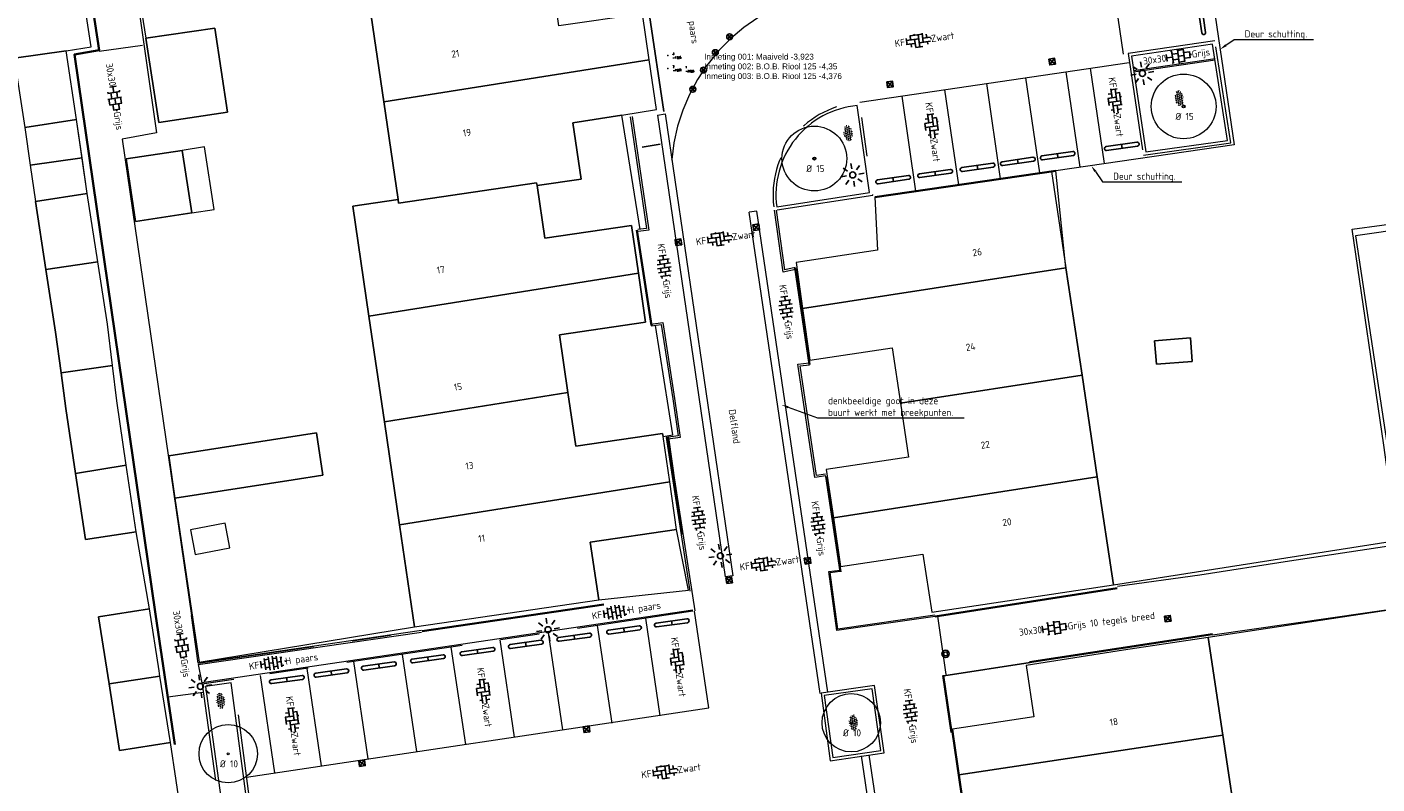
# Model space of a CAD drawing. Header units: metres. Extents: x 102746 to 103541, y 468531 to 469408.
# Tile 61 of 87: x 102965 to 103035, y 469075 to 469114. Entities that reach past the tile are written whole.
import ezdxf
from ezdxf import colors
from ezdxf.entities.mleader import LeaderData, LeaderLine
from ezdxf.enums import TextEntityAlignment as Align
from ezdxf.math import Vec2, Vec3

# ---------------------------------------------------------------- set-up
doc = ezdxf.new("R2010")
doc.units = ezdxf.units.M
for name, pattern in [('VH-OPSLUITBAND_100X200', [16, 8, -2, 4, -2]), ('VH-OPSLUITBAND_60X200', [12, 6, -2, 2, -2]), ('VH-TROTTOIRBAND_130-150', [15, 5, -2, 2, -2, 2, -2])]:
    doc.linetypes.add(name, pattern=pattern)
doc.layers.get('0').update_dxf_attribs({"lineweight": 25})
for name, color, linetype, lineweight in [('B-RO-GR-BOOM-G', 90, 'Continuous', 13), ('B-RO-GR-BOOM_BOOM-S', 90, 'Continuous', 25), ('B-RO-GR-BOOM_BOOM_10 CM-S', 90, 'Continuous', 25), ('B-RO-GR-SIERPLANTSOEN-S', 90, 'Continuous', 25), ('B-RO-IE-MEUBILAIR_WEGMEUBILAIR-S', 7, 'Continuous', 25), ('B-RO-IE-TERREINAFSCHEIDING_KUNSTMATIG_SCHUTTING-G', 90, 'IE-TERREINAFSCHEIDING-KUNSTMATIG-DICHT', 18), ('B-RO-OG-BEBOUWING-G', 7, 'Continuous', 35), ('B-RO-OG-BGT-G', 253, 'Continuous', 13), ('B-RO-RI-HWA_GOOT-G', 150, 'Continuous', 18), ('B-RO-RI-HWA_KOLK-S', 150, 'Continuous', 25), ('B-RO-VH-KANTOPSLUITING_ACHTERKANTBAND-G', 253, 'Continuous', 18), ('B-RO-VH-KANTOPSLUITING_OPSLUITBAND_100X200-G', 150, 'VH-OPSLUITBAND_100X200', 18), ('B-RO-VH-KANTOPSLUITING_OPSLUITBAND_60X200-G', 150, 'VH-OPSLUITBAND_60X200', 18), ('B-RO-VH-KANTOPSLUITING_TROTTOIRBAND_130 150-G', 84, 'VH-TROTTOIRBAND_130-150', 18), ('B-RO-VH-VERHARDING-G', 252, 'Continuous', 18), ('B-RO-VH-VERHARDING_BETONSTRAATSTEEN-S', 252, 'Continuous', 25), ('B-RO-VH-VERHARDING_TEGEL_BETON-S', 252, 'Continuous', 25), ('CALQUE_PTTOPO_ALT', 7, 'Continuous', 0), ('CALQUE_PTTOPO_MAT', 7, 'Continuous', 0), ('PTTOPO', 7, 'Continuous', 0), ('X-XX-AL-T18', 7, 'Continuous', 18)]:
    doc.layers.add(name, color=color, linetype=linetype, lineweight=lineweight)
doc.layers.add('Punten', color=7, linetype='Continuous')
doc.styles.add('ARIAL', font='arial.ttf')
doc.styles.add('NLCS-ISO', font='txt')
doc.styles.add('NLCS-ISO-M200-T18', font='txt', dxfattribs={"height": 0.36})
doc.styles.add('Style-STANDARD', font='STANDARD.shx')
doc.linetypes.add('IE-TERREINAFSCHEIDING-KUNSTMATIG-DICHT', pattern='A,8,-1,[82,NLCS.shx,S=0.75,R=90,X=0,Y=0],-1', length=10)

# ---------------------------------------------------------------- blocks, each defined once
blk = doc.blocks.new('SIE-WEG_PARKEERMAATREGEL_STOOTBAND_200X200X900_DUBBEL')
for p, q in [((0.8, 0.1), (-0.8, 0.1)), ((0, -0.1), (0, 0.1)), ((0.8, -0.1), (-0.8, -0.1))]:
    blk.add_line(p, q)
for centre, start, end in [((-0.8, 0), 90, 270), ((0.8, 0), 270, 90)]:
    blk.add_arc(centre, 0.1, start, end)
blk = doc.blocks.new('SGR-BOOM 10')
at = {"layer": 'B-RO-GR-BOOM-G'}
for radius in [1.5, 0.05]:
    blk.add_circle((0.001, 0), radius, dxfattribs=at)
at = {"layer": 'X-XX-AL-T18', "insert": (-0.417, -0.337), "char_height": 0.36, "attachment_point": 1, "style": 'NLCS-ISO-M200-T18'}
blk.add_mtext_dynamic_manual_height_columns('%%C 10', width=1.83388, gutter_width=1.8, heights=[0], dxfattribs=at)
blk = doc.blocks.new('SVH-BSS_KEIFORMAAT_ELLEBOOG_KL-SO')
for p, q in [((-2.92, 0.92), (-2.92, -0.66)), ((-2.92, 0.39), (0.23, 0.39)), ((-1.87, 1.5), (-1.87, 0.39)), ((-1.87, 1.44), (1.28, 1.44)), ((-0.82, 1.75), (-0.82, 1.44)), ((-0.82, 0.39), (-0.82, -1.75)), ((0.23, 1.44), (0.23, -1.71)), ((1.28, 1.67), (1.28, -0.66)), ((1.28, 0.39), (3.32, 0.39)), ((2.33, 1.31), (2.33, 0.39)), ((3.38, 0.18), (3.38, -0.18)), ((-3.16, -0.66), (-0.82, -0.66)), ((-1.87, -0.66), (-1.87, -1.5)), ((-0.82, -1.71), (1.03, -1.71)), ((0.23, -0.66), (3.16, -0.66)), ((2.33, -0.66), (2.33, -1.31))]:
    blk.add_line(p, q)
at = {"style": 'NLCS-ISO'}
blk.add_attdef('FORMAAT', text='', height=1.8, dxfattribs=at).set_placement((-3.39, 0), align=Align.MIDDLE_RIGHT)
blk.add_attdef('KLEUR', text='', height=1.8, dxfattribs=at).set_placement((3.39, 0), align=Align.MIDDLE_LEFT)
at = {"style": 'NLCS-ISO', "flags": 1}
blk.add_attdef('FUNCTIE', text='', height=1.8, dxfattribs=at).set_placement((0.12, -3.58), align=Align.MIDDLE_CENTER)
blk = doc.blocks.new('SVH-BSS_KEIFORMAAT_HALFST_KL-SO')
for p, q in [((-3.15, -1), (-3.15, 0.83)), ((-3.15, 0), (-2.1, 0)), ((-2.1, -1.59), (-2.1, 1.42)), ((-2.1, 1.05), (-1.05, 1.05)), ((-1.05, -1.83), (-1.05, 1.66)), ((-1.05, 0), (0, 0)), ((0, -1.88), (0, 1.71)), ((0, 1.05), (1.05, 1.05)), ((1.05, -1.75), (1.05, 1.58)), ((1.05, 0), (2.1, 0)), ((2.1, -1.4), (2.1, 1.22)), ((2.1, 1.05), (2.41, 1.05)), ((3.15, -0.26), (3.15, 0.09)), ((3.15, 0), (3.16, 0)), ((-2.1, -1.05), (-1.05, -1.05)), ((0, -1.05), (1.05, -1.05)), ((2.1, -1.05), (2.64, -1.05))]:
    blk.add_line(p, q)
at = {"style": 'NLCS-ISO'}
blk.add_attdef('FORMAAT', text='', height=1.8, dxfattribs=at).set_placement((-3.62, -0.09), align=Align.MIDDLE_RIGHT)
blk.add_attdef('KLEUR', text='', height=1.8, dxfattribs=at).set_placement((3.17, -0.09), align=Align.MIDDLE_LEFT)
at = {"style": 'NLCS-ISO', "flags": 1}
blk.add_attdef('FUNCTIE', text='', height=1.8, dxfattribs=at).set_placement((0.12, -3.58), align=Align.MIDDLE_CENTER)
blk = doc.blocks.new('B-SIE-WEG_LICHTMAST_SPOT-SO')
for p, q in [((-3, 0), (-1.62, 0)), ((-2.12, 2.12), (-1.15, 1.15)), ((0, 1.62), (0, 3)), ((1.15, 1.15), (2.12, 2.12)), ((-2.12, -2.12), (-1.15, -1.15)), ((0, -3), (0, -1.62)), ((1.15, -1.15), (2.12, -2.12)), ((1.62, 0), (3, 0))]:
    blk.add_line(p, q)
blk.add_circle((0, 0), 0.77)
at = {"style": 'NLCS-ISO'}
blk.add_attdef('TYPE', text='', height=1.8, dxfattribs=at).set_placement((0, 3), align=Align.BOTTOM_CENTER)
blk = doc.blocks.new('SVH-TEGEL_300X300_DUN_HALFST_KL-SO')
for p, q in [((-3.08, 0.75), (-3, 0.75)), ((-3, -0.83), (-3, 0.83)), ((-3, 0), (-1.5, 0)), ((-1.84, 1.5), (-1.5, 1.5)), ((-1.5, -1.6), (-1.5, 1.6)), ((-1.5, 0.75), (0, 0.75)), ((0, -1.78), (0, 1.78)), ((0, 1.5), (1.5, 1.5)), ((0, 0), (1.5, 0)), ((1.5, -1.6), (1.5, 1.6)), ((1.5, 0.75), (3, 0.75)), ((3, -0.83), (3, 0.83)), ((3, 0), (3.39, 0)), ((-3.08, -0.75), (-3, -0.75)), ((-1.84, -1.5), (-1.5, -1.5)), ((-1.5, -0.75), (0, -0.75)), ((0, -1.5), (1.5, -1.5)), ((1.5, -0.75), (3, -0.75))]:
    blk.add_line(p, q)
at = {"style": 'NLCS-ISO'}
blk.add_attdef('FORMAAT', text='', height=1.8, dxfattribs=at).set_placement((-3.18, 0), align=Align.MIDDLE_RIGHT)
blk.add_attdef('KLEUR', text='', height=1.8, dxfattribs=at).set_placement((3.49, 0), align=Align.MIDDLE_LEFT)
at = {"style": 'NLCS-ISO', "flags": 1}
blk.add_attdef('FUNCTIE', text='', height=1.8, dxfattribs=at).set_placement((0.12, -3.58), align=Align.MIDDLE_CENTER)
blk = doc.blocks.new('B-SRI-KOLK_STRAAT_300X300-SO')
for p, q in [((-0.75, 0), (0.75, 1.5)), ((0.75, 0), (-0.75, 1.5))]:
    blk.add_line(p, q)
at = {"flags": 128}
blk.add_lwpolyline([(-0.75, 0), (0.75, 0), (0.75, 1.5), (-0.75, 1.5)], close=True, dxfattribs=at)
blk = doc.blocks.new('SIE-WEG_PAAL_KLAPPAAL')
at = {"flags": 128}
blk.add_lwpolyline([(-0.093125, 0.09375), (0.093125, 0.09375), (0.093125, -0.09375), (-0.093125, -0.09375)], close=True, dxfattribs=at)
blk.add_circle((0, 0), 0.1875)
blk = doc.blocks.new('SGR-SIERPLANTSOEN-SO')
at = {"ltscale": 0.1}
h = blk.add_hatch(dxfattribs=at)
h.set_pattern_fill('GR-SIERPLANTSOEN', color=256, scale=0.1, style=0, pattern_type=2)
h.set_pattern_definition([(30, (-2.06696, -1.0905), (0.288675, 0.5), [0.2, -0.8]), (90, (-1.98036, -1.1405), (-0.288675, 0.5), [0.2, -0.8]), (150, (-1.89376, -1.0905), (-0.57735, 1e-07), [0.2, -0.8])])
edge = h.paths.add_edge_path()
edge.add_ellipse((0, 0), major_axis=(1.98, 0), ratio=0.525412, start_angle=0, end_angle=360, ccw=False)
at = {"ltscale": 0.1, "style": 'NLCS-ISO'}
blk.add_attdef('TYPE', text='', height=0.5, dxfattribs=at).set_placement((3.47, -0.02), align=Align.MIDDLE_CENTER)
blk = doc.blocks.new('SGR-BOOM 15')
at = {"layer": 'B-RO-GR-BOOM-G'}
for radius in [1.666, 0.075, 0.05]:
    blk.add_circle((0.001, 0), radius, dxfattribs=at)
at = {"layer": 'X-XX-AL-T18', "insert": (-0.417, -0.337), "char_height": 0.36, "attachment_point": 1, "style": 'NLCS-ISO-M200-T18'}
blk.add_mtext_dynamic_manual_height_columns('%%C 15', width=1.83388, gutter_width=1.8, heights=[0], dxfattribs=at)
blk = doc.blocks.new('SIE-WEG_PAAL_CONISCH')
for p, q in [((-0.104, 0.108), (-0.029, 0.031)), ((0.108, 0.103), (0.031, 0.028)), ((-0.031, -0.03), (-0.108, -0.104)), ((0.029, -0.03), (0.104, -0.108))]:
    blk.add_line(p, q)
for radius in [0.15, 0.0425]:
    blk.add_circle((0, 0), radius)
for p in [(-0.104, 0.108), (0.108, 0.103)]:
    blk.add_point(p)
blk = doc.blocks.new('PTTOPO')
at = {"layer": 'PTTOPO'}
blk.add_point((0, 0), dxfattribs=at)
at = {"layer": 'CALQUE_PTTOPO_ALT', "style": 'Style-STANDARD', "width": 0.8}
blk.add_attdef('ALT', text='', height=0.1, dxfattribs=at).set_placement((0.25, -0.1), align=Align.MIDDLE_LEFT)
at = {"layer": 'CALQUE_PTTOPO_MAT', "style": 'Style-STANDARD', "width": 0.8}
blk.add_attdef('MAT', text='', height=0.1, dxfattribs=at).set_placement((0.25, 0.1), align=Align.MIDDLE_LEFT)

msp = doc.modelspace()

# ---------------------------------------------------------------- linework, layer by layer
at = {"layer": 'B-RO-IE-TERREINAFSCHEIDING_KUNSTMATIG_SCHUTTING-G', "linetype": 'Continuous'}
for points, elevation in [([(102988.529, 469129.739), (102980.614, 469128.536), (102969.405, 469126.881), (102971.973, 469108.985), (102970.197, 469108.658), (102973.76, 469084.162)], -3.796), ([(103055.07, 469105.98), (103044.373, 469104.404), (103044.235, 469105.206), (103033.637, 469103.676), (103036.032, 469087.833), (103030.228, 469086.952), (103025.623, 469086.239), (103021.384, 469085.652)], -3.951), ([(103043.1, 469053.128), (103038.294, 469084.887), (103026.283, 469083.144)], -3.911), ([(102985.588, 469083.383), (102974.115, 469081.707), (102973.76, 469084.162)], -3.902)]:
    msp.add_lwpolyline(points, dxfattribs=dict(at, elevation=elevation))
at = {"layer": 'B-RO-IE-TERREINAFSCHEIDING_KUNSTMATIG_SCHUTTING-G', "elevation": -3.906, "flags": 128}
msp.add_lwpolyline([(103026.42, 469114.998), (103027.381, 469108.354), (103018.214, 469107.021)], dxfattribs=at)
at = {"layer": 'B-RO-OG-BEBOUWING-G', "linetype": 'Continuous', "elevation": -3.94}
msp.add_lwpolyline([(102971.922, 469084.233), (102967.755, 469113.014), (102969.011, 469113.226), (102967.215, 469125.085), (102954.65, 469123.304)], dxfattribs=at)
at = {"layer": 'B-RO-OG-BEBOUWING-G'}
for points, elevation in [([(103008.912, 469105.669), (103018.214, 469107.021)], -3.906), ([(102996.675, 469103.982), (102997.422, 469099.068)], -3.871), ([(103005.552, 469097.073), (103004.817, 469102.031)], -3.871), ([(102998.278, 469093.313), (102998.991, 469088.333)], -3.829), ([(103007.147, 469086.399), (103006.399, 469091.306)], -3.93), ([(103012.018, 469084.114), (103021.366, 469085.561)], -3.909), ([(102971.921, 469084.234), (102972.908, 469077.528)], -3.966), ([(102985.625, 469083.35), (102994.972, 469084.726)], -3.901), ([(103013.618, 469073.238), (103012.904, 469078.186)], -3.842)]:
    msp.add_lwpolyline(points, dxfattribs=dict(at, elevation=elevation))
at = {"layer": 'B-RO-OG-BEBOUWING-G', "elevation": -3.874, "flags": 128}
msp.add_lwpolyline([(103016.863, 469081.753), (103026.283, 469083.201)], dxfattribs=at)
at = {"layer": 'B-RO-OG-BGT-G', "color": 252, "flags": 128}
for points in [[(102988.271, 469129.616), (102988.178, 469129.627), (102969.46, 469126.792), (102970.461, 469119.862), (102973.783, 469120.322), (102974.174, 469117.496), (102970.904, 469117.027), (102971.213, 469115.13), (102971.416, 469113.84)], [(102972.599, 469092.371), (102978.656, 469093.31), (102980.19, 469093.548), (102980.528, 469091.369), (102978.994, 469091.131), (102972.915, 469090.188), (102974.156, 469081.758), (102985.233, 469083.576), (102984.464, 469088.826), (102983.689, 469094.12), (102982.894, 469099.548), (102982.064, 469105.215), (102984.391, 469105.556), (102983.657, 469110.565), (102982.834, 469116.184), (102982.693, 469117.15), (102984.866, 469117.468), (102984.236, 469121.767), (102983.457, 469127.09), (102988.531, 469127.833), (102988.271, 469129.616)], [(103017.992, 469106.989), (103018.734, 469102.044), (103019.564, 469096.517), (103020.349, 469091.291), (103021.182, 469085.741), (103035.741, 469088.02), (103035.59, 469089.315), (103035.093, 469092.917), (103033.466, 469104.018), (103041.08, 469105.057), (103043.895, 469105.53), (103043.437, 469108.904), (103046.276, 469109.286), (103046.454, 469107.963), (103049.155, 469108.33), (103049.576, 469105.228), (103054.956, 469106.011), (103053.031, 469119.279), (103047.579, 469118.437), (103042.156, 469117.6), (103036.835, 469116.778), (103031.612, 469115.972), (103026.395, 469115.167)], [(102996.836, 469104.017), (102995.899, 469109.894), (102993.385, 469109.493), (102993.808, 469106.605), (102991.536, 469106.271), (102991.932, 469103.565), (102996.388, 469104.218), (102996.748, 469101.756), (102997.116, 469099.241), (102992.688, 469098.593), (102993.123, 469095.623), (102993.527, 469092.861), (102997.995, 469093.515), (102998.016, 469093.372), (102998.52, 469093.449), (102997.623, 469099.077)], [(102960.921, 469063.635), (102974.436, 469065.648), (102973.831, 469070.262), (102971.022, 469069.806), (102970.459, 469073.267), (102973.268, 469073.723), (102972.683, 469077.636), (102970.072, 469077.225), (102969.532, 469080.652), (102968.989, 469084.1), (102971.6, 469084.511), (102970.922, 469088.458), (102968.307, 469088.069), (102967.804, 469091.456), (102967.307, 469094.803), (102967.06, 469096.631), (102966.777, 469098.726), (102966.282, 469101.947), (102965.743, 469105.454), (102968.404, 469105.863), (102967.859, 469109.658), (102965.199, 469109.25)], [(103038.18, 469084.861), (103026.045, 469083.024), (103026.804, 469078.009), (103027.651, 469072.417), (103025.448, 469072.084), (103026.22, 469066.984), (103027.027, 469061.66), (103027.848, 469056.234), (103028.636, 469051.034), (103030.913, 469051.379), (103031.744, 469045.896), (103032.55, 469040.568), (103035.516, 469041.017)]]:
    msp.add_lwpolyline(points, dxfattribs=at)
for points in [[(102964.645, 469112.811), (102967.314, 469113.204), (102968.613, 469113.405), (102967.7, 469119.33), (102963.73, 469118.744)], [(102997.308, 469112.741), (102996.961, 469115.106), (102992.656, 469114.475), (102992.275, 469117.081), (102992.217, 469117.474), (102985.019, 469116.419), (102985.007, 469116.502), (102982.834, 469116.184), (102983.657, 469110.565)], [(102975.611, 469110.039), (102972.078, 469109.517), (102971.416, 469113.84), (102974.97, 469114.367)], [(102971.416, 469113.84), (102972.078, 469109.517), (102975.611, 469110.039), (102974.97, 469114.367)], [(102967.314, 469113.204), (102964.645, 469112.811), (102965.199, 469109.25), (102967.859, 469109.658)], [(102997.308, 469112.741), (102983.657, 469110.565), (102984.391, 469105.556), (102984.415, 469105.364), (102991.517, 469106.404), (102991.536, 469106.271), (102993.808, 469106.605), (102993.385, 469109.493), (102995.899, 469109.894), (102997.683, 469110.178)], [(102965.199, 469109.25), (102965.476, 469107.311), (102968.141, 469107.694), (102967.859, 469109.658)], [(102973.782, 469104.858), (102970.879, 469104.412), (102970.411, 469107.635), (102973.287, 469108.077)], [(102973.782, 469104.858), (102973.287, 469108.077), (102970.411, 469107.635), (102970.879, 469104.412)], [(102973.287, 469108.077), (102973.782, 469104.858), (102974.936, 469105.036), (102974.442, 469108.254)], [(102968.141, 469107.694), (102965.476, 469107.311), (102965.743, 469105.454), (102968.404, 469105.863)], [(103005.196, 469099.946), (103018.734, 469102.044), (103018.214, 469107.021), (103008.912, 469105.668), (103009.049, 469102.949), (103004.86, 469102.32)], [(102982.894, 469099.548), (102996.748, 469101.756), (102996.388, 469104.218), (102991.932, 469103.565), (102991.536, 469106.271), (102991.517, 469106.404), (102984.415, 469105.364), (102984.391, 469105.556), (102982.064, 469105.215)], [(102966.282, 469101.947), (102968.944, 469102.35), (102968.404, 469105.863), (102965.743, 469105.454)], [(102967.06, 469096.631), (102969.698, 469097.019), (102969.438, 469099.135), (102968.944, 469102.35), (102966.282, 469101.947), (102966.777, 469098.726)], [(102983.689, 469094.12), (102993.123, 469095.623), (102992.688, 469098.593), (102997.116, 469099.241), (102996.748, 469101.756), (102982.894, 469099.548)], [(103018.734, 469102.044), (103005.196, 469099.946), (103005.56, 469097.287), (103009.799, 469097.923), (103010.227, 469095.07), (103019.564, 469096.517)], [(103023.393, 469097.076), (103023.295, 469098.286), (103025.139, 469098.435), (103025.237, 469097.225)], [(103023.393, 469097.076), (103025.237, 469097.225), (103025.139, 469098.435), (103023.295, 469098.286)], [(102970.413, 469091.883), (102969.922, 469095.191), (102969.698, 469097.019), (102967.06, 469096.631), (102967.307, 469094.803), (102967.804, 469091.456)], [(103006.777, 469089.188), (103020.349, 469091.291), (103019.564, 469096.517), (103010.227, 469095.07), (103010.643, 469092.296), (103006.41, 469091.66)], [(102993.123, 469095.623), (102983.689, 469094.12), (102984.464, 469088.826), (102998.358, 469091.041), (102998.016, 469093.372), (102997.995, 469093.515), (102993.527, 469092.861)], [(102978.656, 469093.31), (102972.599, 469092.371), (102972.599, 469092.371), (102972.915, 469090.188), (102978.994, 469091.131), (102980.528, 469091.369), (102980.19, 469093.548)], [(102970.413, 469091.883), (102967.804, 469091.456), (102968.307, 469088.069), (102970.922, 469088.458)], [(103020.349, 469091.291), (103006.777, 469089.188), (103007.135, 469086.682), (103011.384, 469087.32), (103011.832, 469084.337), (103021.182, 469085.741)], [(102998.717, 469088.589), (102998.358, 469091.041), (102984.464, 469088.826), (102985.233, 469083.576), (102994.711, 469084.964), (102994.276, 469087.938)], [(102973.71, 469088.57), (102973.954, 469087.291), (102975.746, 469087.632), (102975.502, 469088.911)], [(102998.717, 469088.589), (102994.276, 469087.938), (102994.711, 469084.964), (102999.332, 469085.471)], [(102969.532, 469080.652), (102972.146, 469081.046), (102972.103, 469081.322), (102971.6, 469084.511), (102968.989, 469084.1)], [(103013.236, 469075.966), (103026.804, 469078.009), (103026.045, 469083.024), (103021.689, 469082.374), (103016.689, 469081.595), (103017.09, 469078.952), (103012.911, 469078.32)], [(102972.683, 469077.636), (102972.146, 469081.046), (102969.532, 469080.652), (102970.072, 469077.225)], [(103025.448, 469072.084), (103027.651, 469072.417), (103026.804, 469078.009), (103013.236, 469075.966), (103013.59, 469073.489), (103017.798, 469074.126), (103018.208, 469071.416), (103018.194, 469071.213), (103025.408, 469072.433)]]:
    msp.add_lwpolyline(points, close=True, dxfattribs=at)
at = {"layer": 'B-RO-RI-HWA_GOOT-G', "flags": 128}
for points, elevation in [([(102997.73, 469109.893), (102998.126, 469109.951)], -3.885), ([(103002.845, 469104.952), (103002.449, 469104.893)], -3.931), ([(103001.605, 469086.198), (103001.209, 469086.14)], -3.885)]:
    msp.add_lwpolyline(points, dxfattribs=dict(at, elevation=elevation))
at = {"layer": 'B-RO-RI-HWA_GOOT-G', "linetype": 'Continuous'}
for points, elevation in [([(102997.73, 469109.893), (103001.209, 469086.14)], -3.885), ([(102998.126, 469109.951), (103001.605, 469086.198)], -3.885), ([(103006.496, 469080.21), (103002.845, 469104.952)], -3.931), ([(103006.1, 469080.152), (103002.449, 469104.893)], -3.931), ([(103008.204, 469076.94), (103013.494, 469041.259)], -3.945), ([(103008.599, 469076.999), (103013.89, 469041.317)], -3.945)]:
    msp.add_lwpolyline(points, dxfattribs=dict(at, elevation=elevation))
at = {"layer": 'B-RO-VH-KANTOPSLUITING_ACHTERKANTBAND-G', "linetype": 'Continuous'}
for points, elevation in [([(103026.268, 469113.547), (103022.105, 469112.925), (103022.847, 469107.994), (103027.044, 469108.593)], -3.865), ([(102975.809, 469080.696), (102974.485, 469080.506), (102975.381, 469074.056), (102976.672, 469074.218)], -3.829), ([(103006.741, 469076.855), (103009.214, 469077.223), (103008.771, 469080.392), (103006.311, 469080.044)], -3.841)]:
    msp.add_lwpolyline(points, close=True, dxfattribs=dict(at, elevation=elevation))
for points, elevation in [([(103022.211, 469112.176), (103026.408, 469112.799)], -3.882), ([(102996.424, 469109.819), (102997.287, 469103.982), (102996.74, 469103.902)], -3.919), ([(103004.831, 469101.949), (103004.192, 469101.819), (103003.755, 469104.996)], -3.871), ([(102997.39, 469099.146), (102998.005, 469099.23), (102998.611, 469095.323), (102998.906, 469093.314), (102998.285, 469093.224), (102999.657, 469084.406)], -3.887), ([(103006.381, 469091.336), (103005.818, 469091.252), (103005.533, 469093.176), (103004.953, 469097.09), (103005.538, 469097.157)], -3.868), ([(103012.006, 469084.113), (103006.952, 469083.382), (103006.547, 469086.426), (103007.127, 469086.496)], -3.928), ([(102999.544, 469084.434), (102974.292, 469080.696)], -3.887), ([(102974.113, 469081.643), (102985.595, 469083.311)], -3.95), ([(103012.835, 469078.145), (103012.4, 469081.077)], -3.902)]:
    msp.add_lwpolyline(points, dxfattribs=dict(at, elevation=elevation))
at = {"layer": 'B-RO-VH-KANTOPSLUITING_ACHTERKANTBAND-G', "elevation": -3.861, "flags": 128}
msp.add_lwpolyline([(103003.863, 469105.171), (103008.633, 469105.906), (103008.006, 469110.382, 0.427227), (103003.863, 469105.171)], format="xyb", dxfattribs=at)
at = {"layer": 'B-RO-VH-KANTOPSLUITING_OPSLUITBAND_100X200-G'}
for points, elevation in [([(102996.326, 469109.805), (102997.173, 469104.066), (102996.726, 469104.001)], -3.919), ([(103004.811, 469102.047), (103004.277, 469101.938), (103003.854, 469105.009)], -3.871), ([(102997.403, 469099.047), (102997.921, 469099.118), (102998.513, 469095.308), (102998.792, 469093.399), (102998.17, 469093.308), (102999.558, 469084.39)], -3.887), ([(103006.366, 469091.434), (103005.903, 469091.366), (103005.632, 469093.191), (103005.067, 469097.003), (103005.549, 469097.058)], -3.868)]:
    msp.add_lwpolyline(points, dxfattribs=dict(at, elevation=elevation))
at = {"layer": 'B-RO-VH-KANTOPSLUITING_OPSLUITBAND_60X200-G'}
for points, elevation in [([(103022.22, 469112.117), (103026.416, 469112.739)], -3.882), ([(103011.997, 469084.172), (103007.003, 469083.45), (103006.615, 469086.374), (103007.134, 469086.436)], -3.928), ([(102999.553, 469084.375), (102974.3, 469080.636)], -3.887), ([(102974.104, 469081.702), (102985.586, 469083.371)], -3.95), ([(103012.894, 469078.154), (103012.459, 469081.086)], -3.902)]:
    msp.add_lwpolyline(points, dxfattribs=dict(at, elevation=elevation))
at = {"layer": 'B-RO-VH-KANTOPSLUITING_TROTTOIRBAND_130 150-G'}
for points, elevation in [([(103026.393, 469113.718), (103021.934, 469113.051), (103022.721, 469107.825), (103027.216, 469108.466)], -3.865), ([(102975.938, 469080.866), (102974.316, 469080.633), (102975.253, 469073.889), (102976.84, 469074.088)], -3.829), ([(103006.613, 469076.684), (103009.383, 469077.097), (103008.899, 469080.561), (103006.142, 469080.172)], -3.841)]:
    msp.add_lwpolyline(points, close=True, dxfattribs=dict(at, elevation=elevation))
at = {"layer": 'B-RO-VH-KANTOPSLUITING_TROTTOIRBAND_130 150-G', "elevation": -3.861, "flags": 128}
msp.add_lwpolyline([(103003.885, 469105.022), (103008.803, 469105.78), (103008.135, 469110.542, 0.435195), (103003.713, 469105.166, 0.435195)], format="xyb", dxfattribs=at)
at = {"layer": 'B-RO-VH-VERHARDING-G', "linetype": 'Continuous'}
for points, elevation in [([(103021.704, 469113.018), (103019.397, 469128.693), (103024.317, 469129.406), (103024.4, 469128.806)], -4.028), ([(103002.887, 469114.889), (103002.887, 469114.889), (103002.17, 469114.39), (103001.501, 469113.828), (103000.887, 469113.207), (103000.333, 469112.532), (103000.273, 469112.451), (103000.273, 469112.451), (102999.79, 469111.724), (102999.375, 469110.955), (102999.033, 469110.151), (102998.765, 469109.32), (102998.575, 469108.468), (102998.463, 469107.602), (102998.46, 469107.554)], -3.962), ([(102969.019, 469113.179), (102971.253, 469113.48)], -3.973), ([(103008.13, 469110.553), (103021.982, 469112.598)], -4.008), ([(102976.599, 469075.852), (103000.376, 469079.405), (102999.632, 469084.38)], -3.957), ([(103012.582, 469081.125), (103012.151, 469084.118)], -3.88), ([(102974.109, 469081.635), (102974.31, 469080.606)], -3.98), ([(102972.553, 469079.971), (102974.362, 469080.217)], -3.918)]:
    msp.add_lwpolyline(points, dxfattribs=dict(at, elevation=elevation))
at = {"layer": 'B-RO-VH-VERHARDING-G', "flags": 128}
for points, elevation in [([(103018.738, 469112.119), (103019.45, 469107.22)], -4.008), ([(103019.984, 469112.303), (103020.696, 469107.404)], -4.008), ([(103012.498, 469111.198), (103013.21, 469106.299)], -4.008), ([(103014.644, 469111.514), (103015.356, 469106.616)], -4.008), ([(103016.665, 469111.813), (103017.377, 469106.914)], -4.008), ([(103010.296, 469110.872), (103011.008, 469105.974)], -4.008), ([(102995.392, 469078.629), (102994.649, 469083.649)], -4.053), ([(102997.876, 469079), (102997.133, 469084.017)], -4.021), ([(102990.374, 469077.9), (102989.633, 469082.906)], -3.998), ([(102992.867, 469078.273), (102992.126, 469083.275)], -4.032), ([(102985.356, 469077.162), (102984.615, 469082.163)], -4.004), ([(102987.867, 469077.535), (102987.127, 469082.535)], -3.983), ([(102980.459, 469076.434), (102979.718, 469081.438)], -4.014), ([(102982.859, 469076.783), (102982.117, 469081.794)], -4.047), ([(102978.05, 469076.068), (102977.307, 469081.081)], -3.961)]:
    msp.add_lwpolyline(points, dxfattribs=dict(at, elevation=elevation))
at = {"layer": 'Punten', "linetype": 'Continuous'}
for points, elevation in [([(102997.319, 469115.004), (102998.057, 469110.076)], -3.919), ([(102996.937, 469108.243), (102997.867, 469108.39)], -3.874), ([(103012.454, 469081.059), (103016.895, 469081.746)], -3.868)]:
    msp.add_lwpolyline(points, dxfattribs=dict(at, elevation=elevation))

# ---------------------------------------------------------------- block references
at = {"layer": 'B-RO-GR-BOOM_BOOM-S'}
for name, p in [('SGR-BOOM 15', (103024.788, 469110.337, -3.692)), ('SGR-BOOM 15', (103005.798, 469107.657, -3.855)), ('SGR-BOOM 10', (103007.694, 469078.644, -3.78))]:
    msp.add_blockref(name, p, dxfattribs=at)
at = {"layer": 'B-RO-GR-BOOM_BOOM_10 CM-S'}
msp.add_blockref('SGR-BOOM 10', (102975.652, 469077.052, -3.813), dxfattribs=at)
at = {"layer": 'B-RO-GR-SIERPLANTSOEN-S', "xscale": 0.2, "yscale": 0.2, "zscale": 0.2}
for p, rotation in [((103024.569, 469110.762, -3.865), 278.6881154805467), ((103007.531, 469108.958), 278.7575447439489), ((102975.26, 469079.77), 276.5638599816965), ((103007.799, 469078.668), 276.3989121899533)]:
    msp.add_blockref('SGR-SIERPLANTSOEN-SO', p, dxfattribs=dict(at, rotation=rotation))
at = {"layer": 'B-RO-IE-MEUBILAIR_WEGMEUBILAIR-S', "xscale": -1}
for p, rotation in [((103025.705, 469114.923, -3.906), 278.5519043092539), ((103021.607, 469108.285, -3.906), 8.273024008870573), ((103016.263, 469107.507, -3.906), 8.273024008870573), ((103018.312, 469107.805, -3.906), 8.273024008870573), ((103012.009, 469106.888, -3.906), 8.273024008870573), ((103014.194, 469107.206, -3.906), 8.273024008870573), ((103009.856, 469106.574, -3.906), 8.273024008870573)]:
    msp.add_blockref('SIE-WEG_PARKEERMAATREGEL_STOOTBAND_200X200X900_DUBBEL', p, dxfattribs=dict(at, rotation=rotation))
at = {"layer": 'B-RO-IE-MEUBILAIR_WEGMEUBILAIR-S'}
for p in [(103001.442, 469113.915, -3.968), (103000.707, 469113.105, -3.956), (103000.098, 469112.208, -3.948), (102999.547, 469111.219, -3.932)]:
    msp.add_blockref('SIE-WEG_PAAL_CONISCH', p, dxfattribs=at)
at = {"layer": 'B-RO-IE-MEUBILAIR_WEGMEUBILAIR-S', "xscale": 0.2, "yscale": 0.2, "zscale": 0.2}
for p, rotation in [((103022.668, 469112.038, -3.904), 188.5644971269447), ((103007.772, 469106.813, -3.886), 278.7575447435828), ((103000.964, 469087.23, -3.975), 8.332757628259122), ((102992.101, 469083.429, -3.889), 279.2380283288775), ((102974.222, 469080.515, -3.938), 7.91083918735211)]:
    msp.add_blockref('B-SIE-WEG_LICHTMAST_SPOT-SO', p, dxfattribs=dict(at, rotation=rotation))
at = {"layer": 'B-RO-IE-MEUBILAIR_WEGMEUBILAIR-S'}
for name, p, rotation in [('SIE-WEG_PARKEERMAATREGEL_STOOTBAND_200X200X900_DUBBEL', (102996.01, 469083.418, -3.968), 7.932560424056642), ('SIE-WEG_PARKEERMAATREGEL_STOOTBAND_200X200X900_DUBBEL', (102998.466, 469083.779, -3.971), 7.932560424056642), ('SIE-WEG_PARKEERMAATREGEL_STOOTBAND_200X200X900_DUBBEL', (102990.959, 469082.674, -3.961), 7.932560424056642), ('SIE-WEG_PARKEERMAATREGEL_STOOTBAND_200X200X900_DUBBEL', (102993.454, 469083.042, -3.964), 7.932560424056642), ('SIE-WEG_PARKEERMAATREGEL_STOOTBAND_200X200X900_DUBBEL', (102985.927, 469081.934, -3.954), 7.932560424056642), ('SIE-WEG_PARKEERMAATREGEL_STOOTBAND_200X200X900_DUBBEL', (102988.478, 469082.309, -3.957), 7.932560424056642), ('SIE-WEG_PAAL_KLAPPAAL', (103012.549, 469082.186, -3.902), 188.2077498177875), ('SIE-WEG_PARKEERMAATREGEL_STOOTBAND_200X200X900_DUBBEL', (102980.96, 469081.203, -3.947), 7.932560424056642), ('SIE-WEG_PARKEERMAATREGEL_STOOTBAND_200X200X900_DUBBEL', (102983.406, 469081.563, -3.95), 7.932560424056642), ('SIE-WEG_PARKEERMAATREGEL_STOOTBAND_200X200X900_DUBBEL', (102978.671, 469080.866, -3.944), 7.932560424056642)]:
    msp.add_blockref(name, p, dxfattribs=dict(at, rotation=rotation))
at = {"layer": 'B-RO-RI-HWA_KOLK-S', "xscale": 0.2, "yscale": 0.2, "zscale": 0.2}
for p, rotation in [((103017.881, 469112.618, -4.036), 278.3982416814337), ((103009.54, 469111.452, -4.016), 278.3982416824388), ((103002.833, 469103.977), 8.395204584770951), ((102998.831, 469103.203, -4.022), 8.3327576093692), ((103005.472, 469086.827, -4.024), 8.395204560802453), ((103001.439, 469085.819), 8.153770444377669), ((103024.125, 469084.018, -4.029), 97.88878764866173), ((102993.937, 469078.289), 278.4177879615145), ((102982.386, 469076.546), 278.4177879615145)]:
    msp.add_blockref('B-SRI-KOLK_STRAAT_300X300-SO', p, dxfattribs=dict(at, rotation=rotation))
at = {"layer": 'B-RO-VH-VERHARDING_BETONSTRAATSTEEN-S'}
for name, p, xscale, yscale, zscale, rotation, values in [('SVH-BSS_KEIFORMAAT_HALFST_KL-SO', (102999.366, 469115.877), 0.1999999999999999, 0.1999999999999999, 0.1999999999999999, 278.0217067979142, {'FORMAAT': 'KF', 'KLEUR': 'H paars'}), ('SVH-BSS_KEIFORMAAT_ELLEBOOG_KL-SO', (103011.13, 469113.733), 0.2, 0.2, 0.2, 7.78819879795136, {'FORMAAT': 'KF', 'KLEUR': 'Zwart'}), ('SVH-BSS_KEIFORMAAT_ELLEBOOG_KL-SO', (103021.264, 469110.637), 0.2, 0.2, 0.2, 277.7881987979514, {'FORMAAT': 'KF', 'KLEUR': 'Zwart'}), ('SVH-BSS_KEIFORMAAT_ELLEBOOG_KL-SO', (103011.841, 469109.349), 0.2, 0.2, 0.2, 277.7881987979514, {'FORMAAT': 'KF', 'KLEUR': 'Zwart'}), ('SVH-BSS_KEIFORMAAT_ELLEBOOG_KL-SO', (103000.908, 469103.535), 0.2, 0.2, 0.2, 7.78819879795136, {'FORMAAT': 'KF', 'KLEUR': 'Zwart'}), ('SVH-BSS_KEIFORMAAT_HALFST_KL-SO', (102998.101, 469102.041), 0.1999999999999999, 0.1999999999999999, 0.1999999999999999, 278.0217067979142, {'FORMAAT': 'KF', 'KLEUR': 'Grijs'}), ('SVH-BSS_KEIFORMAAT_HALFST_KL-SO', (103004.36, 469099.931), 0.1999999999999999, 0.1999999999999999, 0.1999999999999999, 278.0217067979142, {'FORMAAT': 'KF', 'KLEUR': 'Grijs'}), ('SVH-BSS_KEIFORMAAT_HALFST_KL-SO', (102999.872, 469089.09), 0.1999999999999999, 0.1999999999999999, 0.1999999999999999, 278.0217067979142, {'FORMAAT': 'KF', 'KLEUR': 'Grijs'}), ('SVH-BSS_KEIFORMAAT_HALFST_KL-SO', (103006.01, 469088.802), 0.1999999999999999, 0.1999999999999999, 0.1999999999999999, 278.0217067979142, {'FORMAAT': 'KF', 'KLEUR': 'Grijs'}), ('SVH-BSS_KEIFORMAAT_ELLEBOOG_KL-SO', (103003.157, 469086.811), 0.2, 0.2, 0.2, 7.78819879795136, {'FORMAAT': 'KF', 'KLEUR': 'Zwart'}), ('SVH-BSS_KEIFORMAAT_HALFST_KL-SO', (102995.595, 469084.346), 0.2, 0.2, 0.2, 9.195006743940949, {'FORMAAT': 'KF', 'KLEUR': 'H paars'}), ('SVH-BSS_KEIFORMAAT_ELLEBOOG_KL-SO', (102998.758, 469081.841), 0.2, 0.2, 0.2, 277.7881987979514, {'FORMAAT': 'KF', 'KLEUR': 'Zwart'}), ('SVH-BSS_KEIFORMAAT_HALFST_KL-SO', (102977.965, 469081.733), 0.2, 0.2, 0.2, 8.021706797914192, {'FORMAAT': 'KF', 'KLEUR': 'H paars'}), ('SVH-BSS_KEIFORMAAT_ELLEBOOG_KL-SO', (102988.786, 469080.283), 0.2, 0.2, 0.2, 277.7881987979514, {'FORMAAT': 'KF', 'KLEUR': 'Zwart'}), ('SVH-BSS_KEIFORMAAT_ELLEBOOG_KL-SO', (102978.956, 469078.81), 0.2, 0.2, 0.2, 277.7881987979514, {'FORMAAT': 'KF', 'KLEUR': 'Zwart'}), ('SVH-BSS_KEIFORMAAT_HALFST_KL-SO', (103010.762, 469079.159), 0.1999999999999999, 0.1999999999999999, 0.1999999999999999, 278.0217067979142, {'FORMAAT': 'KF', 'KLEUR': 'Grijs'}), ('SVH-BSS_KEIFORMAAT_ELLEBOOG_KL-SO', (102998.098, 469076.129), 0.2, 0.2, 0.2, 7.78819879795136, {'FORMAAT': 'KF', 'KLEUR': 'Zwart'})]:
    msp.add_blockref(name, p, dxfattribs=dict(at, xscale=xscale, yscale=yscale, zscale=zscale, rotation=rotation)).add_auto_attribs(values)
at = {"layer": 'B-RO-VH-VERHARDING_TEGEL_BETON-S'}
for p, xscale, yscale, zscale, rotation, values in [((103024.516, 469112.918), 0.2, 0.2, 0.2, 7.99478324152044, {'FORMAAT': '30x30', 'KLEUR': 'Grijs'}), ((102969.819, 469110.757), 0.2000000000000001, 0.2000000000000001, 0.2000000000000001, 279.1347788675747, {'FORMAAT': '30x30', 'KLEUR': 'Grijs'}), ((102973.266, 469082.61), 0.2000000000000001, 0.2000000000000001, 0.2000000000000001, 279.1347788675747, {'FORMAAT': '30x30', 'KLEUR': 'Grijs'}), ((103018.135, 469083.518), 0.2, 0.2, 0.2, 7.177932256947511, {'FORMAAT': '30x30', 'KLEUR': 'Grijs 10 tegels breed'})]:
    msp.add_blockref('SVH-TEGEL_300X300_DUN_HALFST_KL-SO', p, dxfattribs=dict(at, xscale=xscale, yscale=yscale, zscale=zscale, rotation=rotation)).add_auto_attribs(values)
at = {"layer": 'PTTOPO'}
for p, values in [((102998.262, 469112.948, -4.225), {'ALT': '-4.225', 'MAT': '3'}), ((102998.268, 469112.295, -4.251), {'ALT': '-4.251', 'MAT': '2'}), ((102998.921, 469112.249, -3.923), {'ALT': '-3.923', 'MAT': '1'})]:
    msp.add_blockref('PTTOPO', p, dxfattribs=at).add_auto_attribs(values)

# ---------------------------------------------------------------- texts
at = {"insert": (103000.134, 469113.046), "char_height": 0.3, "attachment_point": 1, "style": 'ARIAL'}
msp.add_mtext('Inmeting 001: Maaiveld -3,923^JInmeting 002: B.O.B. Riool 125 -4,35^JInmeting 003: B.O.B. Riool 125 -4,376^J', dxfattribs=at)
at = {"layer": 'B-RO-OG-BGT-G', "color": 252, "style": 'NLCS-ISO-M200-T18'}
for s, rotation, p in [('21', 8.3, (102987.336, 469113.049)), ('19', 8.3, (102987.931, 469108.99)), ('26', 8.5, (103014.174, 469102.84)), ('17', 8.3, (102986.586, 469101.939)), ('24', 8.5, (103013.836, 469097.975)), ('15', 8.3, (102987.468, 469095.922)), ('Delfland', 278.3, (103001.697, 469093.881)), ('22', 8.5, (103014.591, 469092.939)), ('13', 8.3, (102988.062, 469091.863)), ('20', 8.5, (103015.705, 469088.963)), ('11', 8.3, (102988.689, 469088.125)), ('18', 8.6, (103021.199, 469078.687))]:
    msp.add_text(s, height=0.36, rotation=rotation, dxfattribs=at).set_placement(p, align=Align.MIDDLE)

# ---------------------------------------------------------------- leaders
at = {"layer": 'X-XX-AL-T18'}
ml = msp.add_multileader_mtext('Standard', dxfattribs=at)
ml.set_content('Deur schutting.', color=256, style='NLCS-ISO-M200-T18')
ml.set_leader_properties(color=256, linetype='ByLayer', lineweight=-1)
ml.build(insert=Vec2(0, 0))
ml.multileader.update_dxf_attribs({"text_left_attachment_type": 5, "text_right_attachment_type": 5, "dogleg_length": 0.36, "arrow_head_size": 0.36})
ctx = ml.context
ctx.base_point, ctx.char_height, ctx.arrow_head_size, ctx.landing_gap_size, ctx.plane_origin = Vec3(103027.746, 469113.777, -3.906), 0.36, 0.36, 0.18, Vec3(103026.67, 469113.272, -3.906)
ctx.left_attachment, ctx.right_attachment = 5, 5
notes = []
notes.append((ctx, [(0, (1, 1, 0), (103027.386, 469113.777, -3.906), (1, 0), 0.36, [(0, [(103026.67, 469113.272, -3.906)], 0, [])])]))
ctx.mtext.insert, ctx.mtext.flow_direction = Vec3(103027.926, 469114.245, -3.906), 5
ml = msp.add_multileader_mtext('Standard', dxfattribs=at)
ml.set_content('Deur schutting.', color=256, style='NLCS-ISO-M200-T18')
ml.set_leader_properties(color=256, linetype='ByLayer', lineweight=-1)
ml.build(insert=Vec2(0, 0))
ml.multileader.update_dxf_attribs({"text_left_attachment_type": 5, "text_right_attachment_type": 5, "dogleg_length": 0.36, "arrow_head_size": 0.36})
ctx = ml.context
ctx.base_point, ctx.char_height, ctx.arrow_head_size, ctx.landing_gap_size, ctx.plane_origin = Vec3(103020.985, 469106.459, -3.906), 0.36, 0.36, 0.18, Vec3(103020.042, 469107.287, -3.906)
ctx.left_attachment, ctx.right_attachment = 5, 5
notes.append((ctx, [(0, (1, 1, 0), (103020.625, 469106.459, -3.906), (1, 0), 0.36, [(0, [(103020.042, 469107.287, -3.906)], 0, [])])]))
ctx.mtext.insert, ctx.mtext.flow_direction = Vec3(103021.165, 469106.927, -3.906), 5
ml = msp.add_multileader_mtext('Standard', dxfattribs=at)
ml.set_content('denkbeeldige goot in deze \\Pbuurt werkt met breekpunten.', color=256, style='NLCS-ISO-M200-T18')
ml.set_leader_properties(color=256, linetype='ByLayer', lineweight=-1)
ml.build(insert=Vec2(0, 0))
ml.multileader.update_dxf_attribs({"text_left_attachment_type": 5, "text_right_attachment_type": 5, "dogleg_length": 0.36, "arrow_head_size": 0.36})
ctx = ml.context
ctx.base_point, ctx.char_height, ctx.arrow_head_size, ctx.landing_gap_size, ctx.plane_origin = Vec3(103006.321, 469094.316, -3.931), 0.36, 0.36, 0.18, Vec3(103003.928, 469094.871, -3.931)
ctx.left_attachment, ctx.right_attachment = 5, 5
notes.append((ctx, [(0, (1, 1, 0), (103005.961, 469094.316, -3.931), (1, 0), 0.36, [(0, [(103004.11, 469094.994, -3.931)], 0, [])])]))
ctx.mtext.insert, ctx.mtext.flow_direction = Vec3(103006.501, 469095.384, -3.931), 5
for ctx, leaders in notes:
    for number, flags, end, landing, length, lines in leaders:
        leader = LeaderData()
        leader.index, (leader.has_last_leader_line, leader.has_dogleg_vector, leader.attachment_direction) = number, flags
        leader.last_leader_point, leader.dogleg_vector, leader.dogleg_length = Vec3(end), Vec3(landing), length
        for number, points, colour, breaks in lines:
            line = LeaderLine()
            line.index, line.vertices, line.color, line.breaks = number, Vec3.list(points), colors.encode_raw_color(colour), breaks
            leader.lines.append(line)
        ctx.leaders.append(leader)

doc.saveas('drawing.dxf')
